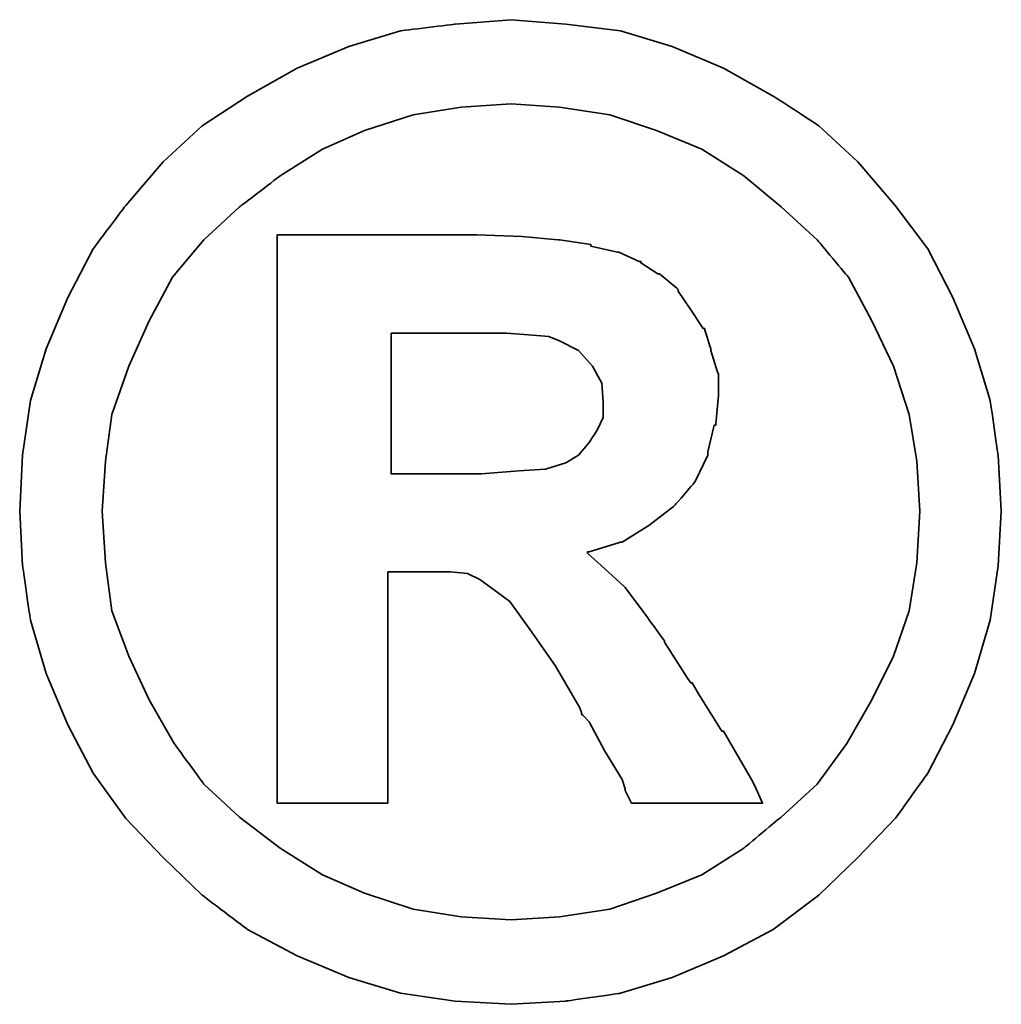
# Model space of a CAD drawing. Extents: x 30 to 228, y 66 to 165.
# Tile 53 of 54: x 204.94 to 205.716, y 117.623 to 118.402. Entities that reach past the tile are written whole.
import ezdxf

# ---------------------------------------------------------------- set-up
doc = ezdxf.new("R2010")
doc.units = 0
doc.header["$LTSCALE"] = 3
doc.header["$MEASUREMENT"] = 0
doc.layers.add('DIM', color=4, linetype='CONTINUOUS')
doc.layers.add('layer 1', color=7, linetype='CONTINUOUS')

# ---------------------------------------------------------------- blocks, each defined once
blk = doc.blocks.new('TBI MOTION logo(完整正式版)')
at = {"layer": 'layer 1', "color": 22, "lineweight": 35}
for points, knots in [([(81.20634, 4.98624), (81.20634, 4.98624), (81.18649, 5.32862), (81.18649, 5.32862), (81.18649, 5.32862), (81.18649, 5.32862), (81.13886, 5.66206), (81.13886, 5.66206), (81.13886, 5.66206), (81.13886, 5.66206), (81.04359, 5.97764), (81.04359, 5.97764), (81.04359, 5.97764), (81.04359, 5.97764), (80.91061, 6.29124), (80.91061, 6.29124), (80.91061, 6.29124), (80.91061, 6.29124), (80.75778, 6.58697), (80.75778, 6.58697), (80.75778, 6.58697), (80.75778, 6.58697), (80.5593, 6.85294), (80.5593, 6.85294), (80.5593, 6.85294), (80.5593, 6.85294), (80.33105, 7.1189), (80.33105, 7.1189), (80.33105, 7.1189), (80.33105, 7.1189), (80.09287, 7.33921), (80.09287, 7.33921), (80.09287, 7.33921), (80.09287, 7.33921), (79.815, 7.51982), (79.815, 7.51982), (79.815, 7.51982), (79.815, 7.51982), (79.51133, 7.69051), (79.51133, 7.69051), (79.51133, 7.69051), (79.51133, 7.69051), (79.19773, 7.8235), (79.19773, 7.8235), (79.19773, 7.8235), (79.19773, 7.8235), (78.88215, 7.91877), (78.88215, 7.91877), (78.88215, 7.91877), (78.88215, 7.91877), (78.54871, 7.95846), (78.54871, 7.95846), (78.54871, 7.95846), (78.54871, 7.95846), (78.21526, 7.98625), (78.21526, 7.98625), (78.21526, 7.98625), (78.21526, 7.98625), (77.87388, 7.95846), (77.87388, 7.95846), (77.87388, 7.95846), (77.87388, 7.95846), (77.54044, 7.91877), (77.54044, 7.91877), (77.54044, 7.91877), (77.54044, 7.91877), (77.22485, 7.8235), (77.22485, 7.8235), (77.22485, 7.8235), (77.22485, 7.8235), (76.91027, 7.69051), (76.91027, 7.69051), (76.91027, 7.69051), (76.91027, 7.69051), (76.6056, 7.51982), (76.6056, 7.51982), (76.6056, 7.51982), (76.6056, 7.51982), (76.32972, 7.33921), (76.32972, 7.33921), (76.32972, 7.33921), (76.32972, 7.33921), (76.09154, 7.1189), (76.09154, 7.1189), (76.09154, 7.1189), (76.09154, 7.1189), (75.86329, 6.85294), (75.86329, 6.85294), (75.86329, 6.85294), (75.86329, 6.85294), (75.66382, 6.58697), (75.66382, 6.58697), (75.66382, 6.58697), (75.66382, 6.58697), (75.51099, 6.29124), (75.51099, 6.29124), (75.51099, 6.29124), (75.51099, 6.29124), (75.37702, 5.97764), (75.37702, 5.97764), (75.37702, 5.97764), (75.37702, 5.97764), (75.28175, 5.66206), (75.28175, 5.66206), (75.28175, 5.66206), (75.28175, 5.66206), (75.23411, 5.32862), (75.23411, 5.32862), (75.23411, 5.32862), (75.23411, 5.32862), (75.21625, 4.98624), (75.21625, 4.98624), (75.21625, 4.98624), (75.21625, 4.98624), (75.23411, 4.6528), (75.23411, 4.6528), (75.23411, 4.6528), (75.23411, 4.6528), (75.28175, 4.32035), (75.28175, 4.32035), (75.28175, 4.32035), (75.28175, 4.32035), (75.37702, 3.99583), (75.37702, 3.99583), (75.37702, 3.99583), (75.37702, 3.99583), (75.51099, 3.68224), (75.51099, 3.68224), (75.51099, 3.68224), (75.51099, 3.68224), (75.66382, 3.38749), (75.66382, 3.38749), (75.66382, 3.38749), (75.66382, 3.38749), (75.86329, 3.10963), (75.86329, 3.10963), (75.86329, 3.10963), (75.86329, 3.10963), (76.09154, 2.87145), (76.09154, 2.87145), (76.09154, 2.87145), (76.09154, 2.87145), (76.32972, 2.6432), (76.32972, 2.6432), (76.32972, 2.6432), (76.32972, 2.6432), (76.6056, 2.43381), (76.6056, 2.43381), (76.6056, 2.43381), (76.6056, 2.43381), (76.91027, 2.27205), (76.91027, 2.27205), (76.91027, 2.27205), (76.91027, 2.27205), (77.22485, 2.13906), (77.22485, 2.13906), (77.22485, 2.13906), (77.22485, 2.13906), (77.54044, 2.0438), (77.54044, 2.0438), (77.54044, 2.0438), (77.54044, 2.0438), (77.87388, 1.99616), (77.87388, 1.99616), (77.87388, 1.99616), (77.87388, 1.99616), (78.21526, 1.97631), (78.21526, 1.97631), (78.21526, 1.97631), (78.21526, 1.97631), (78.54871, 1.99616), (78.54871, 1.99616), (78.54871, 1.99616), (78.54871, 1.99616), (78.88215, 2.0438), (78.88215, 2.0438), (78.88215, 2.0438), (78.88215, 2.0438), (79.19773, 2.13906), (79.19773, 2.13906), (79.19773, 2.13906), (79.19773, 2.13906), (79.51133, 2.27205), (79.51133, 2.27205), (79.51133, 2.27205), (79.51133, 2.27205), (79.815, 2.43381), (79.815, 2.43381), (79.815, 2.43381), (79.815, 2.43381), (80.09287, 2.6432), (80.09287, 2.6432), (80.09287, 2.6432), (80.09287, 2.6432), (80.33105, 2.87145), (80.33105, 2.87145), (80.33105, 2.87145), (80.33105, 2.87145), (80.5593, 3.10963), (80.5593, 3.10963), (80.5593, 3.10963), (80.5593, 3.10963), (80.75778, 3.38749), (80.75778, 3.38749), (80.75778, 3.38749), (80.75778, 3.38749), (80.91061, 3.68224), (80.91061, 3.68224), (80.91061, 3.68224), (80.91061, 3.68224), (81.04359, 3.99583), (81.04359, 3.99583), (81.04359, 3.99583), (81.04359, 3.99583), (81.13886, 4.32035), (81.13886, 4.32035), (81.13886, 4.32035), (81.13886, 4.32035), (81.18649, 4.6528), (81.18649, 4.6528), (81.18649, 4.6528), (81.18649, 4.6528), (81.20634, 4.98624), (81.20634, 4.98624)], [0, 0, 0, 0, 0.0178571, 0.0178571, 0.0178571, 0.0178572, 0.0357143, 0.0357143, 0.0357143, 0.0357143, 0.0535714, 0.0535714, 0.0535714, 0.0535714, 0.0714286, 0.0714286, 0.0714286, 0.0714286, 0.0892857, 0.0892857, 0.0892857, 0.0892857, 0.1071429, 0.1071429, 0.1071429, 0.1071429, 0.125, 0.125, 0.125, 0.125, 0.1428571, 0.1428571, 0.1428571, 0.1428572, 0.1607143, 0.1607143, 0.1607143, 0.1607143, 0.1785714, 0.1785714, 0.1785714, 0.1785714, 0.1964286, 0.1964286, 0.1964286, 0.1964286, 0.2142857, 0.2142857, 0.2142857, 0.2142857, 0.2321429, 0.2321429, 0.2321429, 0.2321429, 0.25, 0.25, 0.25, 0.25, 0.2678571, 0.2678571, 0.2678571, 0.2678572, 0.2857143, 0.2857143, 0.2857143, 0.2857143, 0.3035714, 0.3035714, 0.3035714, 0.3035714, 0.3214286, 0.3214286, 0.3214286, 0.3214286, 0.3392857, 0.3392857, 0.3392857, 0.3392857, 0.3571429, 0.3571429, 0.3571429, 0.3571429, 0.375, 0.375, 0.375, 0.375, 0.3928571, 0.3928571, 0.3928571, 0.3928572, 0.4107143, 0.4107143, 0.4107143, 0.4107143, 0.4285714, 0.4285714, 0.4285714, 0.4285714, 0.4464286, 0.4464286, 0.4464286, 0.4464286, 0.4642857, 0.4642857, 0.4642857, 0.4642857, 0.4821429, 0.4821429, 0.4821429, 0.4821429, 0.5, 0.5, 0.5, 0.5, 0.5178571, 0.5178571, 0.5178571, 0.5178572, 0.5357143, 0.5357143, 0.5357143, 0.5357143, 0.5535714, 0.5535714, 0.5535714, 0.5535714, 0.5714286, 0.5714286, 0.5714286, 0.5714286, 0.5892857, 0.5892857, 0.5892857, 0.5892857, 0.6071429, 0.6071429, 0.6071429, 0.6071429, 0.625, 0.625, 0.625, 0.625, 0.6428571, 0.6428571, 0.6428571, 0.6428572, 0.6607143, 0.6607143, 0.6607143, 0.6607143, 0.6785714, 0.6785714, 0.6785714, 0.6785714, 0.6964286, 0.6964286, 0.6964286, 0.6964286, 0.7142857, 0.7142857, 0.7142857, 0.7142857, 0.7321429, 0.7321429, 0.7321429, 0.7321429, 0.75, 0.75, 0.75, 0.75, 0.7678571, 0.7678571, 0.7678571, 0.7678572, 0.7857143, 0.7857143, 0.7857143, 0.7857143, 0.8035714, 0.8035714, 0.8035714, 0.8035714, 0.8214286, 0.8214286, 0.8214286, 0.8214286, 0.8392857, 0.8392857, 0.8392857, 0.8392857, 0.8571429, 0.8571429, 0.8571429, 0.8571429, 0.875, 0.875, 0.875, 0.875, 0.8928571, 0.8928571, 0.8928571, 0.8928572, 0.9107143, 0.9107143, 0.9107143, 0.9107143, 0.9285714, 0.9285714, 0.9285714, 0.9285714, 0.9464286, 0.9464286, 0.9464286, 0.9464286, 0.9642857, 0.9642857, 0.9642857, 0.9642857, 0.9821429, 0.9821429, 0.9821429, 0.9821429, 1, 1, 1, 1]), ([(80.71014, 4.98624), (80.71014, 4.98624), (80.69129, 5.29091), (80.69129, 5.29091), (80.69129, 5.29091), (80.69129, 5.29091), (80.64464, 5.57672), (80.64464, 5.57672), (80.64464, 5.57672), (80.64464, 5.57672), (80.54937, 5.87245), (80.54937, 5.87245), (80.54937, 5.87245), (80.54937, 5.87245), (80.41639, 6.14833), (80.41639, 6.14833), (80.41639, 6.14833), (80.41639, 6.14833), (80.27349, 6.41429), (80.27349, 6.41429), (80.27349, 6.41429), (80.27349, 6.41429), (80.08295, 6.64255), (80.08295, 6.64255), (80.08295, 6.64255), (80.08295, 6.64255), (79.86264, 6.84301), (79.86264, 6.84301), (79.86264, 6.84301), (79.86264, 6.84301), (79.63439, 7.03355), (79.63439, 7.03355), (79.63439, 7.03355), (79.63439, 7.03355), (79.37835, 7.1963), (79.37835, 7.1963), (79.37835, 7.1963), (79.37835, 7.1963), (79.10246, 7.30944), (79.10246, 7.30944), (79.10246, 7.30944), (79.10246, 7.30944), (78.81665, 7.40471), (78.81665, 7.40471), (78.81665, 7.40471), (78.81665, 7.40471), (78.511, 7.45234), (78.511, 7.45234), (78.511, 7.45234), (78.511, 7.45234), (78.21526, 7.47219), (78.21526, 7.47219), (78.21526, 7.47219), (78.21526, 7.47219), (77.9106, 7.45234), (77.9106, 7.45234), (77.9106, 7.45234), (77.9106, 7.45234), (77.61685, 7.40471), (77.61685, 7.40471), (77.61685, 7.40471), (77.61685, 7.40471), (77.32012, 7.30944), (77.32012, 7.30944), (77.32012, 7.30944), (77.32012, 7.30944), (77.06309, 7.1963), (77.06309, 7.1963), (77.06309, 7.1963), (77.06309, 7.1963), (76.80606, 7.03355), (76.80606, 7.03355), (76.80606, 7.03355), (76.80606, 7.03355), (76.55797, 6.84301), (76.55797, 6.84301), (76.55797, 6.84301), (76.55797, 6.84301), (76.34063, 6.64255), (76.34063, 6.64255), (76.34063, 6.64255), (76.34063, 6.64255), (76.1491, 6.41429), (76.1491, 6.41429), (76.1491, 6.41429), (76.1491, 6.41429), (76.0062, 6.14833), (76.0062, 6.14833), (76.0062, 6.14833), (76.0062, 6.14833), (75.88314, 5.87245), (75.88314, 5.87245), (75.88314, 5.87245), (75.88314, 5.87245), (75.77794, 5.57672), (75.77794, 5.57672), (75.77794, 5.57672), (75.77794, 5.57672), (75.73924, 5.29091), (75.73924, 5.29091), (75.73924, 5.29091), (75.73924, 5.29091), (75.72039, 4.98624), (75.72039, 4.98624), (75.72039, 4.98624), (75.72039, 4.98624), (75.73924, 4.67165), (75.73924, 4.67165), (75.73924, 4.67165), (75.73924, 4.67165), (75.77794, 4.37791), (75.77794, 4.37791), (75.77794, 4.37791), (75.77794, 4.37791), (75.88314, 4.10102), (75.88314, 4.10102), (75.88314, 4.10102), (75.88314, 4.10102), (76.0062, 3.83407), (76.0062, 3.83407), (76.0062, 3.83407), (76.0062, 3.83407), (76.15902, 3.56811), (76.15902, 3.56811), (76.15902, 3.56811), (76.15902, 3.56811), (76.34063, 3.32001), (76.34063, 3.32001), (76.34063, 3.32001), (76.34063, 3.32001), (76.55797, 3.11955), (76.55797, 3.11955), (76.55797, 3.11955), (76.55797, 3.11955), (76.80606, 2.92901), (76.80606, 2.92901), (76.80606, 2.92901), (76.80606, 2.92901), (77.06309, 2.76725), (77.06309, 2.76725), (77.06309, 2.76725), (77.06309, 2.76725), (77.32012, 2.65412), (77.32012, 2.65412), (77.32012, 2.65412), (77.32012, 2.65412), (77.61685, 2.55786), (77.61685, 2.55786), (77.61685, 2.55786), (77.61685, 2.55786), (77.9106, 2.51022), (77.9106, 2.51022), (77.9106, 2.51022), (77.9106, 2.51022), (78.21526, 2.49137), (78.21526, 2.49137), (78.21526, 2.49137), (78.21526, 2.49137), (78.511, 2.51022), (78.511, 2.51022), (78.511, 2.51022), (78.511, 2.51022), (78.81665, 2.55786), (78.81665, 2.55786), (78.81665, 2.55786), (78.81665, 2.55786), (79.10246, 2.65412), (79.10246, 2.65412), (79.10246, 2.65412), (79.10246, 2.65412), (79.37835, 2.76725), (79.37835, 2.76725), (79.37835, 2.76725), (79.37835, 2.76725), (79.63439, 2.92901), (79.63439, 2.92901), (79.63439, 2.92901), (79.63439, 2.92901), (79.86264, 3.11955), (79.86264, 3.11955), (79.86264, 3.11955), (79.86264, 3.11955), (80.08295, 3.32001), (80.08295, 3.32001), (80.08295, 3.32001), (80.08295, 3.32001), (80.26356, 3.56811), (80.26356, 3.56811), (80.26356, 3.56811), (80.26356, 3.56811), (80.41639, 3.83407), (80.41639, 3.83407), (80.41639, 3.83407), (80.41639, 3.83407), (80.54937, 4.10102), (80.54937, 4.10102), (80.54937, 4.10102), (80.54937, 4.10102), (80.64464, 4.37791), (80.64464, 4.37791), (80.64464, 4.37791), (80.64464, 4.37791), (80.69129, 4.67165), (80.69129, 4.67165), (80.69129, 4.67165), (80.69129, 4.67165), (80.71014, 4.98624), (80.71014, 4.98624)], [0, 0, 0, 0, 0.0192308, 0.0192308, 0.0192308, 0.0192308, 0.0384615, 0.0384615, 0.0384615, 0.0384615, 0.0576923, 0.0576923, 0.0576923, 0.0576923, 0.0769231, 0.0769231, 0.0769231, 0.0769231, 0.0961538, 0.0961538, 0.0961538, 0.0961539, 0.1153846, 0.1153846, 0.1153846, 0.1153846, 0.1346154, 0.1346154, 0.1346154, 0.1346154, 0.1538462, 0.1538462, 0.1538462, 0.1538462, 0.1730769, 0.1730769, 0.1730769, 0.1730769, 0.1923077, 0.1923077, 0.1923077, 0.1923077, 0.2115385, 0.2115385, 0.2115385, 0.2115385, 0.2307692, 0.2307692, 0.2307692, 0.2307692, 0.25, 0.25, 0.25, 0.25, 0.2692308, 0.2692308, 0.2692308, 0.2692308, 0.2884615, 0.2884615, 0.2884615, 0.2884615, 0.3076923, 0.3076923, 0.3076923, 0.3076923, 0.3269231, 0.3269231, 0.3269231, 0.3269231, 0.3461538, 0.3461538, 0.3461538, 0.3461539, 0.3653846, 0.3653846, 0.3653846, 0.3653846, 0.3846154, 0.3846154, 0.3846154, 0.3846154, 0.4038462, 0.4038462, 0.4038462, 0.4038462, 0.4230769, 0.4230769, 0.4230769, 0.4230769, 0.4423077, 0.4423077, 0.4423077, 0.4423077, 0.4615385, 0.4615385, 0.4615385, 0.4615385, 0.4807692, 0.4807692, 0.4807692, 0.4807692, 0.5, 0.5, 0.5, 0.5, 0.5192308, 0.5192308, 0.5192308, 0.5192308, 0.5384615, 0.5384615, 0.5384615, 0.5384615, 0.5576923, 0.5576923, 0.5576923, 0.5576923, 0.5769231, 0.5769231, 0.5769231, 0.5769231, 0.5961538, 0.5961538, 0.5961538, 0.5961539, 0.6153846, 0.6153846, 0.6153846, 0.6153846, 0.6346154, 0.6346154, 0.6346154, 0.6346154, 0.6538462, 0.6538462, 0.6538462, 0.6538462, 0.6730769, 0.6730769, 0.6730769, 0.6730769, 0.6923077, 0.6923077, 0.6923077, 0.6923077, 0.7115385, 0.7115385, 0.7115385, 0.7115385, 0.7307692, 0.7307692, 0.7307692, 0.7307692, 0.75, 0.75, 0.75, 0.75, 0.7692308, 0.7692308, 0.7692308, 0.7692308, 0.7884615, 0.7884615, 0.7884615, 0.7884615, 0.8076923, 0.8076923, 0.8076923, 0.8076923, 0.8269231, 0.8269231, 0.8269231, 0.8269231, 0.8461538, 0.8461538, 0.8461538, 0.8461539, 0.8653846, 0.8653846, 0.8653846, 0.8653846, 0.8846154, 0.8846154, 0.8846154, 0.8846154, 0.9038462, 0.9038462, 0.9038462, 0.9038462, 0.9230769, 0.9230769, 0.9230769, 0.9230769, 0.9423077, 0.9423077, 0.9423077, 0.9423077, 0.9615385, 0.9615385, 0.9615385, 0.9615385, 0.9807692, 0.9807692, 0.9807692, 0.9807692, 1, 1, 1, 1]), ([(76.78721, 3.2823), (76.78721, 3.2823), (76.78721, 3.32001), (76.78721, 3.32001), (76.78721, 3.32001), (76.78721, 3.32001), (76.78721, 3.42422), (76.78721, 3.42422), (76.78721, 3.42422), (76.78721, 3.42422), (76.78721, 3.59689), (76.78721, 3.59689), (76.78721, 3.59689), (76.78721, 3.59689), (76.78721, 3.80529), (76.78721, 3.80529), (76.78721, 3.80529), (76.78721, 3.80529), (76.78721, 4.0524), (76.78721, 4.0524), (76.78721, 4.0524), (76.78721, 4.0524), (76.78721, 4.32035), (76.78721, 4.32035), (76.78721, 4.32035), (76.78721, 4.32035), (76.78721, 4.92868), (76.78721, 4.92868), (76.78721, 4.92868), (76.78721, 4.92868), (76.78721, 5.53801), (76.78721, 5.53801), (76.78721, 5.53801), (76.78721, 5.53801), (76.78721, 5.82482), (76.78721, 5.82482), (76.78721, 5.82482), (76.78721, 5.82482), (76.78721, 6.07291), (76.78721, 6.07291), (76.78721, 6.07291), (76.78721, 6.07291), (76.78721, 6.30017), (76.78721, 6.30017), (76.78721, 6.30017), (76.78721, 6.30017), (76.78721, 6.45399), (76.78721, 6.45399), (76.78721, 6.45399), (76.78721, 6.45399), (76.78721, 6.5572), (76.78721, 6.5572), (76.78721, 6.5572), (76.78721, 6.5572), (76.78721, 6.59689), (76.78721, 6.59689), (76.78721, 6.59689), (76.78721, 6.59689), (76.78721, 6.67232), (76.78721, 6.67232), (76.78721, 6.67232), (76.78721, 6.67232), (76.8537, 6.67232), (76.8537, 6.67232), (76.8537, 6.67232), (76.8537, 6.67232), (76.87355, 6.67232), (76.87355, 6.67232), (76.87355, 6.67232), (76.87355, 6.67232), (76.91027, 6.67232), (76.91027, 6.67232), (76.91027, 6.67232), (76.91027, 6.67232), (77.04424, 6.67232), (77.04424, 6.67232), (77.04424, 6.67232), (77.04424, 6.67232), (77.22485, 6.67232), (77.22485, 6.67232), (77.22485, 6.67232), (77.22485, 6.67232), (77.43524, 6.67232), (77.43524, 6.67232), (77.43524, 6.67232), (77.43524, 6.67232), (77.65357, 6.67232), (77.65357, 6.67232), (77.65357, 6.67232), (77.65357, 6.67232), (77.82625, 6.67232), (77.82625, 6.67232), (77.82625, 6.67232), (77.82625, 6.67232), (77.94037, 6.67232), (77.94037, 6.67232), (77.94037, 6.67232), (77.94037, 6.67232), (77.97709, 6.67232), (77.97709, 6.67232), (77.97709, 6.67232), (77.97709, 6.67232), (77.99694, 6.67232), (77.99694, 6.67232), (77.99694, 6.67232), (77.99694, 6.67232), (78.00686, 6.67232), (78.00686, 6.67232), (78.00686, 6.67232), (78.00686, 6.67232), (78.28275, 6.6624), (78.28275, 6.6624), (78.28275, 6.6624), (78.28275, 6.6624), (78.50107, 6.64255), (78.50107, 6.64255), (78.50107, 6.64255), (78.50107, 6.64255), (78.511, 6.64255), (78.511, 6.64255), (78.511, 6.64255), (78.511, 6.64255), (78.70154, 6.61476), (78.70154, 6.61476), (78.70154, 6.61476), (78.70154, 6.61476), (78.70154, 6.60483), (78.70154, 6.60483), (78.70154, 6.60483), (78.70154, 6.60483), (78.86429, 6.56713), (78.86429, 6.56713), (78.86429, 6.56713), (78.86429, 6.56713), (78.87223, 6.56713), (78.87223, 6.56713), (78.87223, 6.56713), (78.87223, 6.56713), (78.99727, 6.51056), (78.99727, 6.51056), (78.99727, 6.51056), (78.99727, 6.51056), (79.00719, 6.51056), (79.00719, 6.51056), (79.00719, 6.51056), (79.00719, 6.51056), (79.00719, 6.50162), (79.00719, 6.50162), (79.00719, 6.50162), (79.00719, 6.50162), (79.1104, 6.43415), (79.1104, 6.43415), (79.1104, 6.43415), (79.1104, 6.43415), (79.12132, 6.43415), (79.12132, 6.43415), (79.12132, 6.43415), (79.12132, 6.43415), (79.22552, 6.34781), (79.22552, 6.34781), (79.22552, 6.34781), (79.22552, 6.34781), (79.23544, 6.33888), (79.23544, 6.33888), (79.23544, 6.33888), (79.23544, 6.33888), (79.23544, 6.32895), (79.23544, 6.32895), (79.23544, 6.32895), (79.23544, 6.32895), (79.31087, 6.21483), (79.31087, 6.21483), (79.31087, 6.21483), (79.31087, 6.21483), (79.38629, 6.1007), (79.38629, 6.1007), (79.38629, 6.1007), (79.38629, 6.1007), (79.3972, 6.1007), (79.3972, 6.1007), (79.3972, 6.1007), (79.3972, 6.1007), (79.3972, 6.09078), (79.3972, 6.09078), (79.3972, 6.09078), (79.3972, 6.09078), (79.43392, 5.97764), (79.43392, 5.97764), (79.43392, 5.97764), (79.43392, 5.97764), (79.43392, 5.96772), (79.43392, 5.96772), (79.43392, 5.96772), (79.43392, 5.96772), (79.47362, 5.83474), (79.47362, 5.83474), (79.47362, 5.83474), (79.47362, 5.83474), (79.48156, 5.82482), (79.48156, 5.82482), (79.48156, 5.82482), (79.48156, 5.82482), (79.48156, 5.69977), (79.48156, 5.69977), (79.48156, 5.69977), (79.48156, 5.69977), (79.48156, 5.69183), (79.48156, 5.69183), (79.48156, 5.69183), (79.48156, 5.69183), (79.4637, 5.51915), (79.4637, 5.51915), (79.4637, 5.51915), (79.4637, 5.51915), (79.4637, 5.51122), (79.4637, 5.51122), (79.4637, 5.51122), (79.4637, 5.51122), (79.45377, 5.51122), (79.45377, 5.51122), (79.45377, 5.51122), (79.45377, 5.51122), (79.41507, 5.34847), (79.41507, 5.34847), (79.41507, 5.34847), (79.41507, 5.34847), (79.41507, 5.33854), (79.41507, 5.33854), (79.41507, 5.33854), (79.41507, 5.33854), (79.41507, 5.32862), (79.41507, 5.32862), (79.41507, 5.32862), (79.41507, 5.32862), (79.33865, 5.16785), (79.33865, 5.16785), (79.33865, 5.16785), (79.33865, 5.16785), (79.33071, 5.15693), (79.33071, 5.15693), (79.33071, 5.15693), (79.33071, 5.15693), (79.2156, 5.02495), (79.2156, 5.02495), (79.2156, 5.02495), (79.2156, 5.02495), (79.20567, 5.01502), (79.20567, 5.01502), (79.20567, 5.01502), (79.20567, 5.01502), (79.05483, 4.89991), (79.05483, 4.89991), (79.05483, 4.89991), (79.05483, 4.89991), (79.04491, 4.89197), (79.04491, 4.89197), (79.04491, 4.89197), (79.04491, 4.89197), (78.89208, 4.7967), (78.89208, 4.7967), (78.89208, 4.7967), (78.89208, 4.7967), (78.88215, 4.7967), (78.88215, 4.7967), (78.88215, 4.7967), (78.88215, 4.7967), (78.69161, 4.73913), (78.69161, 4.73913), (78.69161, 4.73913), (78.69161, 4.73913), (78.68169, 4.73913), (78.68169, 4.73913), (78.68169, 4.73913), (78.68169, 4.73913), (78.68169, 4.72921), (78.68169, 4.72921), (78.68169, 4.72921), (78.68169, 4.72921), (78.78688, 4.63394), (78.78688, 4.63394), (78.78688, 4.63394), (78.78688, 4.63394), (78.902, 4.52875), (78.902, 4.52875), (78.902, 4.52875), (78.902, 4.52875), (78.91093, 4.52081), (78.91093, 4.52081), (78.91093, 4.52081), (78.91093, 4.52081), (79.02506, 4.36798), (79.02506, 4.36798), (79.02506, 4.36798), (79.02506, 4.36798), (79.1501, 4.1953), (79.1501, 4.1953), (79.1501, 4.1953), (79.1501, 4.1953), (79.1501, 4.18736), (79.1501, 4.18736), (79.1501, 4.18736), (79.1501, 4.18736), (79.29201, 3.96705), (79.29201, 3.96705), (79.29201, 3.96705), (79.29201, 3.96705), (79.31087, 3.93828), (79.31087, 3.93828), (79.31087, 3.93828), (79.31087, 3.93828), (79.32079, 3.93828), (79.32079, 3.93828), (79.32079, 3.93828), (79.32079, 3.93828), (79.3585, 3.87178), (79.3585, 3.87178), (79.3585, 3.87178), (79.3585, 3.87178), (79.50141, 3.64353), (79.50141, 3.64353), (79.50141, 3.64353), (79.50141, 3.64353), (79.51133, 3.64353), (79.51133, 3.64353), (79.51133, 3.64353), (79.51133, 3.64353), (79.64431, 3.41528), (79.64431, 3.41528), (79.64431, 3.41528), (79.64431, 3.41528), (79.68202, 3.3478), (79.68202, 3.3478), (79.68202, 3.3478), (79.68202, 3.3478), (79.70187, 3.31009), (79.70187, 3.31009), (79.70187, 3.31009), (79.70187, 3.31009), (79.7495, 3.2049), (79.7495, 3.2049), (79.7495, 3.2049), (79.7495, 3.2049), (79.64431, 3.2049), (79.64431, 3.2049), (79.64431, 3.2049), (79.64431, 3.2049), (79.62546, 3.2049), (79.62546, 3.2049), (79.62546, 3.2049), (79.62546, 3.2049), (79.53912, 3.2049), (79.53912, 3.2049), (79.53912, 3.2049), (79.53912, 3.2049), (79.31087, 3.2049), (79.31087, 3.2049), (79.31087, 3.2049), (79.31087, 3.2049), (79.08262, 3.2049), (79.08262, 3.2049), (79.08262, 3.2049), (79.08262, 3.2049), (79.00719, 3.2049), (79.00719, 3.2049), (79.00719, 3.2049), (79.00719, 3.2049), (78.98735, 3.2049), (78.98735, 3.2049), (78.98735, 3.2049), (78.98735, 3.2049), (78.94964, 3.2049), (78.94964, 3.2049), (78.94964, 3.2049), (78.94964, 3.2049), (78.92979, 3.24459), (78.92979, 3.24459), (78.92979, 3.24459), (78.92979, 3.24459), (78.91093, 3.2823), (78.91093, 3.2823), (78.91093, 3.2823), (78.91093, 3.2823), (78.91093, 3.29223), (78.91093, 3.29223), (78.91093, 3.29223), (78.91093, 3.29223), (78.89208, 3.3478), (78.89208, 3.3478), (78.89208, 3.3478), (78.89208, 3.3478), (78.78688, 3.52048), (78.78688, 3.52048), (78.78688, 3.52048), (78.78688, 3.52048), (78.69161, 3.7001), (78.69161, 3.7001), (78.69161, 3.7001), (78.69161, 3.7001), (78.6539, 3.7388), (78.6539, 3.7388), (78.6539, 3.7388), (78.6539, 3.7388), (78.64398, 3.74873), (78.64398, 3.74873), (78.64398, 3.74873), (78.64398, 3.74873), (78.64398, 3.75766), (78.64398, 3.75766), (78.64398, 3.75766), (78.64398, 3.75766), (78.63405, 3.78644), (78.63405, 3.78644), (78.63405, 3.78644), (78.63405, 3.78644), (78.48321, 4.04347), (78.48321, 4.04347), (78.48321, 4.04347), (78.48321, 4.04347), (78.33038, 4.2618), (78.33038, 4.2618), (78.33038, 4.2618), (78.33038, 4.2618), (78.20732, 4.43447), (78.20732, 4.43447), (78.20732, 4.43447), (78.20732, 4.43447), (78.09221, 4.52081), (78.09221, 4.52081), (78.09221, 4.52081), (78.09221, 4.52081), (78.02472, 4.56845), (78.02472, 4.56845), (78.02472, 4.56845), (78.02472, 4.56845), (77.9493, 4.60616), (77.9493, 4.60616), (77.9493, 4.60616), (77.9493, 4.60616), (77.8451, 4.61608), (77.8451, 4.61608), (77.8451, 4.61608), (77.8451, 4.61608), (77.71113, 4.61608), (77.71113, 4.61608), (77.71113, 4.61608), (77.71113, 4.61608), (77.69128, 4.61608), (77.69128, 4.61608), (77.69128, 4.61608), (77.69128, 4.61608), (77.67342, 4.61608), (77.67342, 4.61608), (77.67342, 4.61608), (77.67342, 4.61608), (77.5583, 4.61608), (77.5583, 4.61608), (77.5583, 4.61608), (77.5583, 4.61608), (77.46303, 4.61608), (77.46303, 4.61608), (77.46303, 4.61608), (77.46303, 4.61608), (77.46303, 4.54761), (77.46303, 4.54761), (77.46303, 4.54761), (77.46303, 4.54761), (77.46303, 4.47318), (77.46303, 4.47318), (77.46303, 4.47318), (77.46303, 4.47318), (77.46303, 4.24294), (77.46303, 4.24294), (77.46303, 4.24294), (77.46303, 4.24294), (77.46303, 3.99583), (77.46303, 3.99583), (77.46303, 3.99583), (77.46303, 3.99583), (77.46303, 3.72888), (77.46303, 3.72888), (77.46303, 3.72888), (77.46303, 3.72888), (77.46303, 3.51055), (77.46303, 3.51055), (77.46303, 3.51055), (77.46303, 3.51055), (77.46303, 3.42422), (77.46303, 3.42422), (77.46303, 3.42422), (77.46303, 3.42422), (77.46303, 3.35773), (77.46303, 3.35773), (77.46303, 3.35773), (77.46303, 3.35773), (77.46303, 3.30017), (77.46303, 3.30017), (77.46303, 3.30017), (77.46303, 3.30017), (77.46303, 3.2823), (77.46303, 3.2823), (77.46303, 3.2823), (77.46303, 3.2823), (77.46303, 3.2049), (77.46303, 3.2049), (77.46303, 3.2049), (77.46303, 3.2049), (77.39753, 3.2049), (77.39753, 3.2049), (77.39753, 3.2049), (77.39753, 3.2049), (77.37768, 3.2049), (77.37768, 3.2049), (77.37768, 3.2049), (77.37768, 3.2049), (77.32012, 3.2049), (77.32012, 3.2049), (77.32012, 3.2049), (77.32012, 3.2049), (77.12165, 3.2049), (77.12165, 3.2049), (77.12165, 3.2049), (77.12165, 3.2049), (76.94897, 3.2049), (76.94897, 3.2049), (76.94897, 3.2049), (76.94897, 3.2049), (76.8924, 3.2049), (76.8924, 3.2049), (76.8924, 3.2049), (76.8924, 3.2049), (76.8537, 3.2049), (76.8537, 3.2049), (76.8537, 3.2049), (76.8537, 3.2049), (76.78721, 3.2049), (76.78721, 3.2049), (76.78721, 3.2049), (76.78721, 3.2049), (76.78721, 3.2823), (76.78721, 3.2823)], [0, 0, 0, 0, 0.0074074, 0.0074074, 0.0074074, 0.0074074, 0.0148148, 0.0148148, 0.0148148, 0.0148148, 0.0222222, 0.0222222, 0.0222222, 0.0222222, 0.0296296, 0.0296296, 0.0296296, 0.0296296, 0.037037, 0.037037, 0.037037, 0.037037, 0.0444444, 0.0444444, 0.0444444, 0.0444445, 0.0518519, 0.0518519, 0.0518519, 0.0518519, 0.0592593, 0.0592593, 0.0592593, 0.0592593, 0.0666667, 0.0666667, 0.0666667, 0.0666667, 0.0740741, 0.0740741, 0.0740741, 0.0740741, 0.0814815, 0.0814815, 0.0814815, 0.0814815, 0.0888889, 0.0888889, 0.0888889, 0.0888889, 0.0962963, 0.0962963, 0.0962963, 0.0962963, 0.1037037, 0.1037037, 0.1037037, 0.1037037, 0.1111111, 0.1111111, 0.1111111, 0.1111111, 0.1185185, 0.1185185, 0.1185185, 0.1185185, 0.1259259, 0.1259259, 0.1259259, 0.1259259, 0.1333333, 0.1333333, 0.1333333, 0.1333333, 0.1407407, 0.1407407, 0.1407407, 0.1407408, 0.1481481, 0.1481481, 0.1481481, 0.1481482, 0.1555556, 0.1555556, 0.1555556, 0.1555556, 0.162963, 0.162963, 0.162963, 0.162963, 0.1703704, 0.1703704, 0.1703704, 0.1703704, 0.1777778, 0.1777778, 0.1777778, 0.1777778, 0.1851852, 0.1851852, 0.1851852, 0.1851852, 0.1925926, 0.1925926, 0.1925926, 0.1925926, 0.2, 0.2, 0.2, 0.2, 0.2074074, 0.2074074, 0.2074074, 0.2074074, 0.2148148, 0.2148148, 0.2148148, 0.2148148, 0.2222222, 0.2222222, 0.2222222, 0.2222222, 0.2296296, 0.2296296, 0.2296296, 0.2296296, 0.237037, 0.237037, 0.237037, 0.237037, 0.2444444, 0.2444444, 0.2444444, 0.2444445, 0.2518519, 0.2518519, 0.2518519, 0.2518519, 0.2592593, 0.2592593, 0.2592593, 0.2592593, 0.2666667, 0.2666667, 0.2666667, 0.2666667, 0.2740741, 0.2740741, 0.2740741, 0.2740741, 0.2814815, 0.2814815, 0.2814815, 0.2814815, 0.2888889, 0.2888889, 0.2888889, 0.2888889, 0.2962963, 0.2962963, 0.2962963, 0.2962963, 0.3037037, 0.3037037, 0.3037037, 0.3037037, 0.3111111, 0.3111111, 0.3111111, 0.3111111, 0.3185185, 0.3185185, 0.3185185, 0.3185185, 0.3259259, 0.3259259, 0.3259259, 0.3259259, 0.3333333, 0.3333333, 0.3333333, 0.3333333, 0.3407407, 0.3407407, 0.3407407, 0.3407408, 0.3481481, 0.3481481, 0.3481481, 0.3481482, 0.3555556, 0.3555556, 0.3555556, 0.3555556, 0.362963, 0.362963, 0.362963, 0.362963, 0.3703704, 0.3703704, 0.3703704, 0.3703704, 0.3777778, 0.3777778, 0.3777778, 0.3777778, 0.3851852, 0.3851852, 0.3851852, 0.3851852, 0.3925926, 0.3925926, 0.3925926, 0.3925926, 0.4, 0.4, 0.4, 0.4, 0.4074074, 0.4074074, 0.4074074, 0.4074074, 0.4148148, 0.4148148, 0.4148148, 0.4148148, 0.4222222, 0.4222222, 0.4222222, 0.4222222, 0.4296296, 0.4296296, 0.4296296, 0.4296296, 0.437037, 0.437037, 0.437037, 0.437037, 0.4444444, 0.4444444, 0.4444444, 0.4444445, 0.4518519, 0.4518519, 0.4518519, 0.4518519, 0.4592593, 0.4592593, 0.4592593, 0.4592593, 0.4666667, 0.4666667, 0.4666667, 0.4666667, 0.4740741, 0.4740741, 0.4740741, 0.4740741, 0.4814815, 0.4814815, 0.4814815, 0.4814815, 0.4888889, 0.4888889, 0.4888889, 0.4888889, 0.4962963, 0.4962963, 0.4962963, 0.4962963, 0.5037037, 0.5037037, 0.5037037, 0.5037037, 0.5111111, 0.5111111, 0.5111111, 0.5111111, 0.5185185, 0.5185185, 0.5185185, 0.5185185, 0.5259259, 0.5259259, 0.5259259, 0.5259259, 0.5333333, 0.5333333, 0.5333333, 0.5333333, 0.5407407, 0.5407407, 0.5407407, 0.5407408, 0.5481481, 0.5481481, 0.5481481, 0.5481482, 0.5555556, 0.5555556, 0.5555556, 0.5555556, 0.562963, 0.562963, 0.562963, 0.562963, 0.5703704, 0.5703704, 0.5703704, 0.5703704, 0.5777778, 0.5777778, 0.5777778, 0.5777778, 0.5851852, 0.5851852, 0.5851852, 0.5851852, 0.5925926, 0.5925926, 0.5925926, 0.5925926, 0.6, 0.6, 0.6, 0.6, 0.6074074, 0.6074074, 0.6074074, 0.6074074, 0.6148148, 0.6148148, 0.6148148, 0.6148148, 0.6222222, 0.6222222, 0.6222222, 0.6222222, 0.6296296, 0.6296296, 0.6296296, 0.6296296, 0.637037, 0.637037, 0.637037, 0.637037, 0.6444444, 0.6444444, 0.6444444, 0.6444445, 0.6518519, 0.6518519, 0.6518519, 0.6518519, 0.6592593, 0.6592593, 0.6592593, 0.6592593, 0.6666667, 0.6666667, 0.6666667, 0.6666667, 0.6740741, 0.6740741, 0.6740741, 0.6740741, 0.6814815, 0.6814815, 0.6814815, 0.6814815, 0.6888889, 0.6888889, 0.6888889, 0.6888889, 0.6962963, 0.6962963, 0.6962963, 0.6962963, 0.7037037, 0.7037037, 0.7037037, 0.7037037, 0.7111111, 0.7111111, 0.7111111, 0.7111111, 0.7185185, 0.7185185, 0.7185185, 0.7185185, 0.7259259, 0.7259259, 0.7259259, 0.7259259, 0.7333333, 0.7333333, 0.7333333, 0.7333333, 0.7407407, 0.7407407, 0.7407407, 0.7407408, 0.7481481, 0.7481481, 0.7481481, 0.7481482, 0.7555556, 0.7555556, 0.7555556, 0.7555556, 0.762963, 0.762963, 0.762963, 0.762963, 0.7703704, 0.7703704, 0.7703704, 0.7703704, 0.7777778, 0.7777778, 0.7777778, 0.7777778, 0.7851852, 0.7851852, 0.7851852, 0.7851852, 0.7925926, 0.7925926, 0.7925926, 0.7925926, 0.8, 0.8, 0.8, 0.8, 0.8074074, 0.8074074, 0.8074074, 0.8074074, 0.8148148, 0.8148148, 0.8148148, 0.8148148, 0.8222222, 0.8222222, 0.8222222, 0.8222222, 0.8296296, 0.8296296, 0.8296296, 0.8296296, 0.837037, 0.837037, 0.837037, 0.837037, 0.8444444, 0.8444444, 0.8444444, 0.8444445, 0.8518519, 0.8518519, 0.8518519, 0.8518519, 0.8592593, 0.8592593, 0.8592593, 0.8592593, 0.8666667, 0.8666667, 0.8666667, 0.8666667, 0.8740741, 0.8740741, 0.8740741, 0.8740741, 0.8814815, 0.8814815, 0.8814815, 0.8814815, 0.8888889, 0.8888889, 0.8888889, 0.8888889, 0.8962963, 0.8962963, 0.8962963, 0.8962963, 0.9037037, 0.9037037, 0.9037037, 0.9037037, 0.9111111, 0.9111111, 0.9111111, 0.9111111, 0.9185185, 0.9185185, 0.9185185, 0.9185185, 0.9259259, 0.9259259, 0.9259259, 0.9259259, 0.9333333, 0.9333333, 0.9333333, 0.9333333, 0.9407407, 0.9407407, 0.9407407, 0.9407408, 0.9481481, 0.9481481, 0.9481481, 0.9481482, 0.9555556, 0.9555556, 0.9555556, 0.9555556, 0.962963, 0.962963, 0.962963, 0.962963, 0.9703704, 0.9703704, 0.9703704, 0.9703704, 0.9777778, 0.9777778, 0.9777778, 0.9777778, 0.9851852, 0.9851852, 0.9851852, 0.9851852, 0.9925926, 0.9925926, 0.9925926, 0.9925926, 1, 1, 1, 1]), ([(77.48288, 6.07291), (77.48288, 6.07291), (77.48288, 5.99551), (77.48288, 5.99551), (77.48288, 5.99551), (77.48288, 5.99551), (77.48288, 5.82482), (77.48288, 5.82482), (77.48288, 5.82482), (77.48288, 5.82482), (77.48288, 5.63328), (77.48288, 5.63328), (77.48288, 5.63328), (77.48288, 5.63328), (77.48288, 5.46358), (77.48288, 5.46358), (77.48288, 5.46358), (77.48288, 5.46358), (77.48288, 5.29091), (77.48288, 5.29091), (77.48288, 5.29091), (77.48288, 5.29091), (77.48288, 5.21449), (77.48288, 5.21449), (77.48288, 5.21449), (77.48288, 5.21449), (77.50074, 5.21449), (77.50074, 5.21449), (77.50074, 5.21449), (77.50074, 5.21449), (77.71113, 5.21449), (77.71113, 5.21449), (77.71113, 5.21449), (77.71113, 5.21449), (77.94037, 5.21449), (77.94037, 5.21449), (77.94037, 5.21449), (77.94037, 5.21449), (78.01579, 5.21449), (78.01579, 5.21449), (78.01579, 5.21449), (78.01579, 5.21449), (78.03465, 5.21449), (78.03465, 5.21449), (78.03465, 5.21449), (78.03465, 5.21449), (78.2629, 5.23335), (78.2629, 5.23335), (78.2629, 5.23335), (78.2629, 5.23335), (78.42565, 5.24327), (78.42565, 5.24327), (78.42565, 5.24327), (78.42565, 5.24327), (78.54871, 5.28098), (78.54871, 5.28098), (78.54871, 5.28098), (78.54871, 5.28098), (78.62611, 5.32862), (78.62611, 5.32862), (78.62611, 5.32862), (78.62611, 5.32862), (78.69161, 5.40503), (78.69161, 5.40503), (78.69161, 5.40503), (78.69161, 5.40503), (78.73925, 5.48145), (78.73925, 5.48145), (78.73925, 5.48145), (78.73925, 5.48145), (78.77696, 5.55885), (78.77696, 5.55885), (78.77696, 5.55885), (78.77696, 5.55885), (78.77696, 5.65214), (78.77696, 5.65214), (78.77696, 5.65214), (78.77696, 5.65214), (78.76902, 5.76726), (78.76902, 5.76726), (78.76902, 5.76726), (78.76902, 5.76726), (78.71146, 5.87245), (78.71146, 5.87245), (78.71146, 5.87245), (78.71146, 5.87245), (78.62611, 5.96772), (78.62611, 5.96772), (78.62611, 5.96772), (78.62611, 5.96772), (78.511, 6.02528), (78.511, 6.02528), (78.511, 6.02528), (78.511, 6.02528), (78.44451, 6.05306), (78.44451, 6.05306), (78.44451, 6.05306), (78.44451, 6.05306), (78.32046, 6.06299), (78.32046, 6.06299), (78.32046, 6.06299), (78.32046, 6.06299), (78.18748, 6.07291), (78.18748, 6.07291), (78.18748, 6.07291), (78.18748, 6.07291), (77.99694, 6.07291), (77.99694, 6.07291), (77.99694, 6.07291), (77.99694, 6.07291), (77.97709, 6.07291), (77.97709, 6.07291), (77.97709, 6.07291), (77.97709, 6.07291), (77.90167, 6.07291), (77.90167, 6.07291), (77.90167, 6.07291), (77.90167, 6.07291), (77.69128, 6.07291), (77.69128, 6.07291), (77.69128, 6.07291), (77.69128, 6.07291), (77.50074, 6.07291), (77.50074, 6.07291), (77.50074, 6.07291), (77.50074, 6.07291), (77.48288, 6.07291), (77.48288, 6.07291)], [0, 0, 0, 0, 0.03125, 0.03125, 0.03125, 0.03125, 0.0625, 0.0625, 0.0625, 0.0625, 0.09375, 0.09375, 0.09375, 0.09375, 0.125, 0.125, 0.125, 0.125, 0.15625, 0.15625, 0.15625, 0.15625, 0.1875, 0.1875, 0.1875, 0.1875, 0.21875, 0.21875, 0.21875, 0.21875, 0.25, 0.25, 0.25, 0.25, 0.28125, 0.28125, 0.28125, 0.28125, 0.3125, 0.3125, 0.3125, 0.3125, 0.34375, 0.34375, 0.34375, 0.34375, 0.375, 0.375, 0.375, 0.375, 0.40625, 0.40625, 0.40625, 0.40625, 0.4375, 0.4375, 0.4375, 0.4375, 0.46875, 0.46875, 0.46875, 0.46875, 0.5, 0.5, 0.5, 0.5, 0.53125, 0.53125, 0.53125, 0.53125, 0.5625, 0.5625, 0.5625, 0.5625, 0.59375, 0.59375, 0.59375, 0.59375, 0.625, 0.625, 0.625, 0.625, 0.65625, 0.65625, 0.65625, 0.65625, 0.6875, 0.6875, 0.6875, 0.6875, 0.71875, 0.71875, 0.71875, 0.71875, 0.75, 0.75, 0.75, 0.75, 0.78125, 0.78125, 0.78125, 0.78125, 0.8125, 0.8125, 0.8125, 0.8125, 0.84375, 0.84375, 0.84375, 0.84375, 0.875, 0.875, 0.875, 0.875, 0.90625, 0.90625, 0.90625, 0.90625, 0.9375, 0.9375, 0.9375, 0.9375, 0.96875, 0.96875, 0.96875, 0.96875, 1, 1, 1, 1])]:
    blk.add_open_spline(points, degree=3, knots=knots, dxfattribs=at)

msp = doc.modelspace()

# ---------------------------------------------------------------- block references
at = {"layer": 'DIM', "xscale": 0.1296000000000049, "yscale": 0.1296000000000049, "zscale": 0.1296000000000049}
msp.add_blockref('TBI MOTION logo(完整正式版)', (195.19184, 117.367), dxfattribs=at)

doc.saveas('drawing.dxf')
